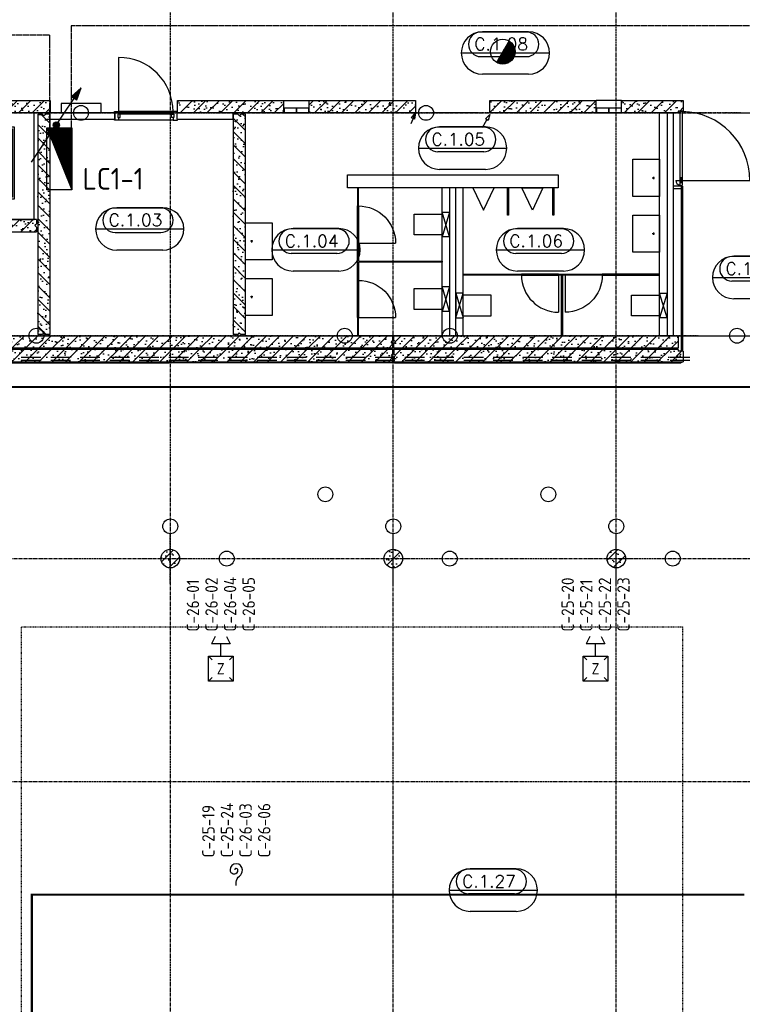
# Model space of a CAD drawing. Extents: x 0 to 1189, y 0 to 841.
# Tile 27 of 33: x 636 to 753, y 396 to 555. Entities that reach past the tile are written whole.
import ezdxf
from ezdxf.enums import TextEntityAlignment as Align

# ---------------------------------------------------------------- set-up
doc = ezdxf.new("R2010")
doc.units = 0
doc.header["$PDSIZE"] = 2
for name, pattern in [('B0304', [6, 5, -0.5, 0, -0.5]), ('B0702', [1.171875, 0.78125, -0.390625]), ('DASHDOT', [25.4, 12.7, -6.35, 0, -6.35]), ('E0001', [1, 1, 0]), ('E0003', [4.7625, 3.175, -1.5875])]:
    doc.linetypes.add(name, pattern=pattern)
doc.layers.get('0').update_dxf_attribs({"linetype": 'CONTINUOUS'})
for name, color, linetype in [('AB$1A---_ATTRIB', 9, 'CONTINUOUS'), ('AL$1A---_ALGEMEEN', 9, 'CONTINUOUS'), ('EB63----_OMS', 1, 'CONTINUOUS'), ('EL63----_LICHTINST', 2, 'CONTINUOUS'), ('EL65----_BEVEILIGING', 2, 'CONTINUOUS'), ('GOTEN', 3, 'CONTINUOUS'), ('STRAMIEN', 1, 'CONTINUOUS'), ('VITELCODERING', 1, 'CONTINUOUS'), ('VITELDATA', 2, 'CONTINUOUS')]:
    doc.layers.add(name, color=color, linetype=linetype)
doc.styles.add('B-01', font='romans.shx', dxfattribs={"width": 1.2})
doc.styles.add('ISO', font='ISO')
doc.styles.add('ROMANS', font='romans.shx', dxfattribs={"height": 300})
doc.styles.add('ROMANSCURSIEF', font='romans.shx', dxfattribs={"oblique": 15, "height": 300})
doc.styles.get("Standard").update_dxf_attribs({"font": 'ISO'})
pattern_1 = [(225, (0, 0), (108.6116, -108.6116), []), (197, (0, 0), (-41.26, -127.7242), [0, -130.56, -73.92, 0, -107.52]), (228, (0, 0), (29.465, -129.875), [0, -129.28, 0, -131.84, 0, -106.24]), (251, (0, 0), (76.6585, -107.6209), [0, -128, 0, -768, -105.28])]

# ---------------------------------------------------------------- blocks, each defined once
blk = doc.blocks.new('-P1KHI08')
at = {"layer": 'AL$1A---_ALGEMEEN', "linetype": 'Continuous', "ltscale": 2}
for p, q in [((-83, 0), (1111, 0)), ((0, -44), (0, 50)), ((2309, 0), (1115, 0)), ((2226, -44), (2226, 50)), ((-37, 0), (43, 0))]:
    blk.add_line(p, q, dxfattribs=at)
at = {"layer": 'AL$1A---_ALGEMEEN', "color": 15, "linetype": 'Continuous', "ltscale": 2}
for points in [[(22, -80), (22, 1111), (-22, 1111), (-22, -80)], [(2203, -80), (2203, 1111), (2248, 1111), (2248, -80)]]:
    blk.add_lwpolyline(points, dxfattribs=at)
at = {"layer": 'AL$1A---_ALGEMEEN', "linetype": 'Continuous', "ltscale": 2}
for centre, radius, start, end in [((0, 0), 1111, 0, 88.8393), ((2226, 0), 1111, 91.1607, 180), ((0, 0), 83, 180, 254.2712), ((2226, 0), 83, 285.7288, 0)]:
    blk.add_arc(centre, radius, start, end, dxfattribs=at)
at = {"layer": 'AL$1A---_ALGEMEEN', "color": 15, "linetype": 'Continuous', "ltscale": 2}
for centre in [(0, 0), (2226, 0)]:
    blk.add_arc(centre, 83, 254.2712, 285.7288, dxfattribs=at)
blk = doc.blocks.new('-P1KHI02')
at = {"layer": 'AL$1A---_ALGEMEEN', "ltscale": 2}
for p, q in [((20, 876), (20, -3)), ((-49, -18.5), (-49, 0)), ((-49, 0), (18, 0)), ((18, 0), (18, -43)), ((968, 0), (901, 0)), ((901, 0), (901, -43)), ((968, -18.5), (968, 0)), ((-49, -18.5), (-40, -18.5)), ((-49, -120.5), (-40, -120.5)), ((18, -139), (-49, -139)), ((-40, -18.5), (-40, -120.5)), ((9, -43), (9, -96)), ((9, -43), (18, -43)), ((9, -96), (18, -96)), ((18, -96), (18, -139)), ((910, -43), (901, -43)), ((910, -96), (901, -96)), ((901, -96), (901, -139)), ((901, -139), (968, -139)), ((910, -43), (910, -96)), ((968, -18.5), (959, -18.5)), ((959, -18.5), (959, -120.5)), ((968, -120.5), (959, -120.5))]:
    blk.add_line(p, q, dxfattribs=at)
at = {"layer": 'AL$1A---_ALGEMEEN', "color": 15, "ltscale": 2}
for p, q in [((901, 0), (18, 0)), ((901, -139), (18, -139))]:
    blk.add_line(p, q, dxfattribs=at)
at = {"layer": 'AL$1A---_ALGEMEEN', "ltscale": 2}
for points in [[(-49, -139), (-49, -120.5)], [(968, -139), (968, -120.5)]]:
    blk.add_lwpolyline(points, dxfattribs=at)
at = {"layer": 'AL$1A---_ALGEMEEN'}
for points in [[(43, -43), (9, -43), (9, -96), (43, -96)], [(876, -43), (910, -43), (910, -96), (876, -96)]]:
    blk.add_lwpolyline(points, close=True, dxfattribs=at)
at = {"layer": 'AL$1A---_ALGEMEEN', "color": 15}
blk.add_lwpolyline([(899, -3), (899, -42), (20, -42), (20, -3)], close=True, dxfattribs=at)
at = {"layer": 'AL$1A---_ALGEMEEN', "ltscale": 2}
blk.add_arc((20, -3), 879, 0.19555, 90, dxfattribs=at)
blk = doc.blocks.new('-P258')
at = {"layer": 'AL$1A---_ALGEMEEN'}
h = blk.add_hatch(dxfattribs=at)
h.set_pattern_fill('PREFB', color=256, scale=8, angle=180, style=0)
h.set_pattern_definition(pattern_1)
h.paths.add_polyline_path([(1440, 0), (-780, 0), (-780, -75), (-755, -100), (-780, -125), (-780, -200), (1440, -200), (1440, -125), (1415, -100), (1440, -75)])
at = {"layer": 'AL$1A---_ALGEMEEN', "color": 15, "linetype": 'Continuous'}
for p, q in [((1440, 0), (-780, 0)), ((-780, 0), (-780, -75)), ((1440, 0), (1440, -75)), ((-755, -100), (-780, -75)), ((-780, -125), (-755, -100)), ((-780, -125), (-780, -200)), ((1440, -75), (1415, -100)), ((1415, -100), (1440, -125)), ((1440, -125), (1440, -200)), ((-780, -200), (1440, -200))]:
    blk.add_line(p, q, dxfattribs=at)
blk = doc.blocks.new('-P255')
at = {"layer": 'AL$1A---_ALGEMEEN', "ltscale": 2}
h = blk.add_hatch(dxfattribs=at)
h.set_pattern_fill('PREFB', color=256, scale=8, angle=180, style=0)
h.set_pattern_definition(pattern_1)
h.paths.add_polyline_path([(3560, -75), (3560, 0), (0, 0), (0, -75), (25, -100), (0, -125), (0, -200), (3560, -200), (3560, -125), (3535, -100)])
at = {"layer": 'AL$1A---_ALGEMEEN', "color": 15, "linetype": 'Continuous'}
for p, q in [((3560, 0), (0, 0)), ((0, 0), (0, -75)), ((3560, 0), (3560, -75)), ((25, -100), (0, -75)), ((0, -125), (25, -100)), ((0, -125), (0, -200)), ((3560, -75), (3535, -100)), ((3535, -100), (3560, -125)), ((3560, -125), (3560, -200)), ((0, -200), (3560, -200))]:
    blk.add_line(p, q, dxfattribs=at)
blk = doc.blocks.new('-P152')
at = {"layer": 'AL$1A---_ALGEMEEN', "ltscale": 2}
h = blk.add_hatch(dxfattribs=at)
h.set_pattern_fill('PREFB', color=256, scale=8, angle=180, style=0)
h.set_pattern_definition(pattern_1)
h.paths.add_polyline_path([(-210, -220), (-1297, -220), (-1297, -250), (-1340, -250), (-1340, -420), (-210, -420), (-210, -345), (-235, -320), (-210, -295)])
h.paths.add_polyline_path([(-2950, -250), (-2993, -250), (-2993, -220), (-3590, -220), (-3590, -295), (-3565, -320), (-3590, -345), (-3590, -420), (-2950, -420)])
at = {"layer": 'AL$1A---_ALGEMEEN', "linetype": 'DASHDOT', "ltscale": 0.5}
blk.add_line((-4010, 0), (1320, 0), dxfattribs=at)
at = {"layer": 'AL$1A---_ALGEMEEN', "color": 15, "linetype": 'Continuous'}
for p, q in [((-2993, -220), (-3590, -220)), ((-3590, -220), (-3590, -295)), ((-3590, -295), (-3565, -320)), ((-2993, -220), (-2993, -250)), ((-2950, -250), (-2993, -250)), ((-2950, -250), (-2950, -420)), ((-1340, -250), (-1340, -420)), ((-1340, -250), (-1297, -250)), ((-1297, -220), (-210, -220)), ((-1297, -220), (-1297, -250)), ((-235, -320), (-210, -295)), ((-210, -220), (-210, -295)), ((-3565, -320), (-3590, -345)), ((-3590, -345), (-3590, -420)), ((-3590, -420), (-2950, -420)), ((-210, -420), (-1340, -420)), ((-210, -345), (-235, -320)), ((-210, -345), (-210, -420))]:
    blk.add_line(p, q, dxfattribs=at)
at = {"layer": 'AL$1A---_ALGEMEEN', "linetype": 'Continuous', "ltscale": 2}
blk.add_circle((1440, 0), 120, dxfattribs=at)
for p in [(-3600, 0), (0, 0)]:
    blk.add_point(p, dxfattribs=at)
blk = doc.blocks.new('-P151')
at = {"layer": 'AL$1A---_ALGEMEEN', "ltscale": 2}
h = blk.add_hatch(dxfattribs=at)
h.set_pattern_fill('PREFB', color=256, scale=8, angle=180, style=0)
h.set_pattern_definition(pattern_1)
h.paths.add_polyline_path([(3590, -420), (3590, -345), (3565, -320), (3590, -295), (3590, -220), (-3790, -220), (-3790, -295), (-3765, -320), (-3790, -345), (-3790, -420)])
at = {"layer": 'AL$1A---_ALGEMEEN', "linetype": 'DASHDOT', "ltscale": 0.5}
blk.add_line((-4535, 0), (4395, 0), dxfattribs=at)
at = {"layer": 'AL$1A---_ALGEMEEN', "color": 15, "linetype": 'Continuous'}
for p, q in [((3590, -220), (-3790, -220)), ((-3790, -220), (-3790, -295)), ((-3765, -320), (-3790, -295)), ((3590, -295), (3565, -320)), ((3590, -220), (3590, -295)), ((-3790, -345), (-3765, -320)), ((-3790, -345), (-3790, -420)), ((-3790, -420), (-10, -420)), ((10, -420), (3590, -420)), ((3565, -320), (3590, -345)), ((3590, -345), (3590, -420))]:
    blk.add_line(p, q, dxfattribs=at)
at = {"layer": 'AL$1A---_ALGEMEEN'}
for p, q in [((-3680, -420), (-3660, -440)), ((-3660, -440), (-20, -440)), ((-10, -430), (-20, -440)), ((-10, -420), (-10, -430)), ((10, -420), (10, -430)), ((10, -430), (20, -440)), ((3580, -440), (20, -440)), ((3590, -430), (3580, -440)), ((3590, -420), (3590, -430))]:
    blk.add_line(p, q, dxfattribs=at)
at = {"layer": 'AL$1A---_ALGEMEEN', "color": 15, "linetype": 'Continuous'}
blk.add_lwpolyline([(-10, -420), (-10, -410), (10, -410), (10, -420)], dxfattribs=at)
at = {"layer": 'AL$1A---_ALGEMEEN', "linetype": 'Continuous', "ltscale": 2}
blk.add_circle((4515, 0), 120, dxfattribs=at)
for p in [(-3600, 0), (0, 0), (3600, 0)]:
    blk.add_point(p, dxfattribs=at)
blk = doc.blocks.new('-P154')
at = {"layer": 'AL$1A---_ALGEMEEN', "ltscale": 2}
h = blk.add_hatch(dxfattribs=at)
h.set_pattern_fill('PREFB', color=256, scale=8, angle=180, style=0)
h.set_pattern_definition(pattern_1)
h.paths.add_polyline_path([(7390, 0), (7390, 75), (7365, 100), (7390, 125), (7390, 200), (10, 200), (10, 125), (35, 100), (10, 75), (10, 0)])
at = {"layer": 'AL$1A---_ALGEMEEN', "color": 15, "linetype": 'Continuous'}
for p, q in [((10, 200), (7390, 200)), ((10, 125), (10, 200)), ((7390, 200), (7390, 125)), ((10, 125), (35, 100)), ((35, 100), (10, 75)), ((10, 0), (10, 75)), ((7390, 0), (10, 0)), ((7390, 125), (7365, 100)), ((7365, 100), (7390, 75)), ((7390, 75), (7390, 0))]:
    blk.add_line(p, q, dxfattribs=at)
at = {"layer": 'AL$1A---_ALGEMEEN', "linetype": 'DASHDOT', "ltscale": 0.5}
blk.add_line((-278, 0), (7863, 0), dxfattribs=at)
at = {"layer": 'AL$1A---_ALGEMEEN', "linetype": 'Continuous', "ltscale": 2}
blk.add_circle((7983, 0), 120, dxfattribs=at)
for p in [(0, 0), (3600, 0), (7200, 0)]:
    blk.add_point(p, dxfattribs=at)
blk = doc.blocks.new('-P150')
at = {"layer": 'AL$1A---_ALGEMEEN', "ltscale": 2}
h = blk.add_hatch(dxfattribs=at)
h.set_pattern_fill('PREFB', color=256, scale=8, angle=180, style=0)
h.set_pattern_definition(pattern_1)
h.paths.add_polyline_path([(-3590, -220), (-3590, -295), (-3565, -320), (-3590, -345), (-3590, -420), (-10, -420), (-10, -410), (10, -410), (10, -420), (1080, -420), (1080, -250), (1000, -250), (1000, -220)])
at = {"layer": 'AL$1A---_ALGEMEEN', "linetype": 'DASHDOT', "ltscale": 0.5}
blk.add_line((-4535, 0), (1831, 0), dxfattribs=at)
at = {"layer": 'AL$1A---_ALGEMEEN', "color": 15, "linetype": 'Continuous'}
for p, q in [((1000, -220), (-3590, -220)), ((-3590, -220), (-3590, -295)), ((-3565, -320), (-3590, -295)), ((1000, -220), (1000, -250)), ((1080, -250), (1000, -250)), ((1080, -250), (1080, -420)), ((-3590, -345), (-3565, -320)), ((-3590, -345), (-3590, -420)), ((-3590, -420), (-10, -420)), ((10, -420), (1080, -420))]:
    blk.add_line(p, q, dxfattribs=at)
at = {"layer": 'AL$1A---_ALGEMEEN'}
for p, q in [((-3590, -420), (-3590, -430)), ((-3590, -430), (-3580, -440)), ((-3580, -440), (-20, -440)), ((-10, -430), (-20, -440)), ((-10, -420), (-10, -430)), ((10, -420), (10, -430)), ((10, -430), (20, -440)), ((20, -440), (1040, -440)), ((1040, -440), (1060, -420))]:
    blk.add_line(p, q, dxfattribs=at)
at = {"layer": 'AL$1A---_ALGEMEEN', "color": 15, "linetype": 'Continuous'}
blk.add_lwpolyline([(-10, -420), (-10, -410), (10, -410), (10, -420)], dxfattribs=at)
at = {"layer": 'AL$1A---_ALGEMEEN', "linetype": 'Continuous', "ltscale": 2}
blk.add_circle((1951, 0), 120, dxfattribs=at)
for p in [(-3600, 0), (0, 0)]:
    blk.add_point(p, dxfattribs=at)
blk = doc.blocks.new('-P155')
at = {"layer": 'AL$1A---_ALGEMEEN', "ltscale": 2}
h = blk.add_hatch(dxfattribs=at)
h.set_pattern_fill('PREFB', color=256, scale=8, angle=180, style=0)
h.set_pattern_definition(pattern_1)
h.paths.add_polyline_path([(3590, 0), (3590, 75), (3565, 100), (3590, 125), (3590, 200), (-1000, 200), (-1000, 0)])
at = {"layer": 'AL$1A---_ALGEMEEN', "color": 15, "linetype": 'Continuous'}
for p, q in [((-1000, 0), (-1000, 200)), ((-1000, 200), (3590, 200)), ((3590, 200), (3590, 125)), ((3580, 0), (-1000, 0)), ((3590, 125), (3565, 100)), ((3565, 100), (3590, 75)), ((3590, 75), (3590, 0))]:
    blk.add_line(p, q, dxfattribs=at)
at = {"layer": 'AL$1A---_ALGEMEEN', "linetype": 'DASHDOT', "ltscale": 0.5}
blk.add_line((-1325, 0), (4253, 0), dxfattribs=at)
at = {"layer": 'AL$1A---_ALGEMEEN', "linetype": 'Continuous', "ltscale": 2}
blk.add_circle((4383, 0), 120, dxfattribs=at)
for p in [(0, 0), (3600, 0)]:
    blk.add_point(p, dxfattribs=at)
blk = doc.blocks.new('-P149')
at = {"layer": 'AL$1A---_ALGEMEEN', "ltscale": 2}
h = blk.add_hatch(dxfattribs=at)
h.set_pattern_fill('PREFB', color=256, scale=8, angle=180, style=0)
h.set_pattern_definition(pattern_1)
h.paths.add_polyline_path([(-280, -220), (-280, -250), (-360, -250), (-360, -420), (68, -420), (68, -250), (25, -250), (25, -220)])
h.paths.add_polyline_path([(1271, -220), (1271, -250), (1228, -250), (1228, -420), (1774, -420), (1774, -220)])
at = {"layer": 'AL$1A---_ALGEMEEN', "linetype": 'DASHDOT', "ltscale": 0.5}
blk.add_line((-2111.30699, 0), (2564.98582, 0), dxfattribs=at)
at = {"layer": 'AL$1A---_ALGEMEEN', "color": 15, "linetype": 'Continuous'}
for p, q in [((-360, -250), (-360, -420)), ((-280, -250), (-360, -250)), ((25, -220), (-280, -220)), ((-280, -220), (-280, -250)), ((25, -220), (25, -250)), ((68, -250), (25, -250)), ((68, -250), (68, -420)), ((1271, -250), (1228, -250)), ((1228, -250), (1228, -420)), ((1774, -220), (1271, -220)), ((1271, -220), (1271, -250)), ((1774, -220), (1774, -420)), ((-360, -420), (68, -420)), ((1228, -420), (1774, -420))]:
    blk.add_line(p, q, dxfattribs=at)
at = {"layer": 'AL$1A---_ALGEMEEN'}
for p, q in [((-340, -420), (-320, -440)), ((-320, -440), (28, -440)), ((48, -420), (28, -440)), ((1248, -420), (1268, -440)), ((1704, -440), (1268, -440)), ((1724, -420), (1704, -440))]:
    blk.add_line(p, q, dxfattribs=at)
at = {"layer": 'AL$1A---_ALGEMEEN', "linetype": 'Continuous', "ltscale": 2}
blk.add_circle((2684.98582, 0), 120, dxfattribs=at)
blk.add_point((0, 0), dxfattribs=at)
blk = doc.blocks.new('-P160')
at = {"layer": 'AL$1A---_ALGEMEEN', "ltscale": 2}
h = blk.add_hatch(dxfattribs=at)
h.set_pattern_fill('PREFB', color=256, scale=8, angle=180, style=0)
h.set_pattern_definition(pattern_1)
h.paths.add_polyline_path([(2370, 201), (2370, 81), (2413, 81), (2413, 0), (7275, 0), (7300, 25), (7325, 0), (7400, 0), (7400, 200), (7325, 200), (7300, 175), (7275, 200)])
h.paths.add_polyline_path([(-100, 1), (-75, 26), (-49, 0), (25, 0), (25, 81), (68, 81), (68, 201), (-360, 200), (-360, 30), (-280, 30), (-280, 0)])
at = {"layer": 'AL$1A---_ALGEMEEN', "color": 15, "linetype": 'Continuous'}
for p, q in [((-360, 200), (68, 201)), ((-360, 30), (-360, 200)), ((68, 201), (68, 81)), ((2370, 201), (2370, 81)), ((2370, 201), (7275, 200)), ((7275, 200), (7300, 175)), ((7300, 175), (7325, 200)), ((7325, 200), (7400, 200)), ((7400, 200), (7400, 0)), ((-280, 30), (-360, 30)), ((-280, 0), (-280, 30)), ((-100, 1), (-280, 0)), ((-75, 26), (-100, 1)), ((-50, 1), (-75, 26)), ((25, 1), (-50, 1)), ((25, 81), (25, 1)), ((25, 81), (68, 81)), ((2370, 81), (2413, 81)), ((2413, 81), (2413, 1)), ((7400, 0), (2413, 1)), ((7300, 25), (7275, 0)), ((7325, 0), (7300, 25))]:
    blk.add_line(p, q, dxfattribs=at)
at = {"layer": 'AL$1A---_ALGEMEEN', "linetype": 'DASHDOT', "ltscale": 0.5}
blk.add_line((-1730, 0), (7924, 0), dxfattribs=at)
at = {"layer": 'AL$1A---_ALGEMEEN', "linetype": 'Continuous', "ltscale": 2}
blk.add_circle((8044, 0), 120, dxfattribs=at)
for p in [(25, 1), (3600, 0), (7200, 0)]:
    blk.add_point(p, dxfattribs=at)
blk = doc.blocks.new('-P159')
at = {"layer": 'AL$1A---_ALGEMEEN'}
h = blk.add_hatch(dxfattribs=at)
h.set_pattern_fill('PREFB', color=256, scale=8, angle=180, style=0)
h.set_pattern_definition(pattern_1)
h.paths.add_polyline_path([(-87, 0), (-1000, 0), (-1000, -30), (-1080, -30), (-1080, -200), (-87, -200)])
h.paths.add_polyline_path([(2040, 0), (323, 0), (323, -200), (2040, -200)])
at = {"layer": 'AL$1A---_ALGEMEEN', "color": 15}
for p, q in [((2159, 236), (2090, 112)), ((-87, 0), (323, 0)), ((-87, -200), (323, -200))]:
    blk.add_line(p, q, dxfattribs=at)
at = {"layer": 'AL$1A---_ALGEMEEN', "linetype": 'DASHDOT', "ltscale": 0.5}
blk.add_line((-2007, 0), (2950, 0), dxfattribs=at)
at = {"layer": 'AL$1A---_ALGEMEEN', "color": 15, "linetype": 'Continuous'}
for p, q in [((-1080, -200), (-1080, -30)), ((-1080, -30), (-1000, -30)), ((-1000, 0), (-87, 0)), ((-1000, -30), (-1000, 0)), ((323, 0), (2040, 0)), ((2040, 0), (2040, -200)), ((-87, -200), (-1080, -200)), ((2040, -200), (323, -200))]:
    blk.add_line(p, q, dxfattribs=at)
at = {"layer": 'AL$1A---_ALGEMEEN'}
for p, q in [((-87, 0), (-87, -200)), ((323, 0), (323, -200))]:
    blk.add_line(p, q, dxfattribs=at)
at = {"layer": 'AL$1A---_ALGEMEEN', "color": 15}
blk.add_lwpolyline([(2041, 25), (2066, 125), (2113, 99)], close=True, dxfattribs=at)
at = {"layer": 'AL$1A---_ALGEMEEN', "linetype": 'Continuous', "ltscale": 2}
blk.add_circle((3070, 0), 120, dxfattribs=at)
blk.add_point((0, 0), dxfattribs=at)
blk = doc.blocks.new('-STR-H2')
at = {"layer": 'AL$1A---_ALGEMEEN', "linetype": 'DASHDOT', "ltscale": 0.5}
blk.add_line((-3600, 0), (-9880, 0), dxfattribs=at)
at = {"layer": 'AL$1A---_ALGEMEEN', "linetype": 'Continuous', "ltscale": 2}
blk.add_circle((-10000, 0), 120, dxfattribs=at)
for p in [(-8560, 0), (-4960, 0)]:
    blk.add_point(p, dxfattribs=at)
blk = doc.blocks.new('-P158')
at = {"layer": 'AL$1A---_ALGEMEEN'}
h = blk.add_hatch(dxfattribs=at)
h.set_pattern_fill('PREFB', color=256, scale=8, angle=180, style=0)
h.set_pattern_definition(pattern_1)
h.paths.add_polyline_path([(1357, 0), (-360, 0), (-360, -200), (1357, -200)])
h.paths.add_polyline_path([(3485, 0), (1767, 0), (1767, -200), (3485, -200)])
at = {"layer": 'AL$1A---_ALGEMEEN', "color": 15}
for p, q in [((-360, 0), (-283, 179)), ((1767, 0), (1357, 0)), ((1767, -200), (1357, -200))]:
    blk.add_line(p, q, dxfattribs=at)
at = {"layer": 'AL$1A---_ALGEMEEN', "color": 15, "linetype": 'Continuous'}
for p, q in [((1357, 0), (1357, -200)), ((1767, 0), (1767, -200))]:
    blk.add_line(p, q, dxfattribs=at)
at = {"layer": 'AL$1A---_ALGEMEEN', "color": 15}
blk.add_lwpolyline([(-360, 0), (-345, 102), (-296, 81)], close=True, dxfattribs=at)
at = {"layer": 'AL$1A---_ALGEMEEN', "color": 15, "linetype": 'Continuous'}
for points in [[(1357, -200), (-360, -200), (-360, 0), (1357, 0)], [(1767, 0), (3485, 0)], [(3485, 0), (3485, -200), (1767, -200)]]:
    blk.add_lwpolyline(points, dxfattribs=at)
at = {"layer": 'AL$1A---_ALGEMEEN', "rotation": 180}
blk.add_blockref('-STR-H2', (-4960, 0), dxfattribs=at)
blk = doc.blocks.new('-P157')
at = {"layer": 'AL$1A---_ALGEMEEN'}
h = blk.add_hatch(dxfattribs=at)
h.set_pattern_fill('PREFB', color=256, scale=8, angle=180, style=0)
h.set_pattern_definition(pattern_1)
h.paths.add_polyline_path([(900, 0), (890, 0), (-1660, 0), (-1660, -200), (900, -200)])
h.paths.add_polyline_path([(890, 105), (680, 105), (680, 0), (890, 0)])
at = {"layer": 'AL$1A---_ALGEMEEN', "linetype": 'DASHDOT', "ltscale": 0.5}
blk.add_line((-2315, 0), (1936, 0), dxfattribs=at)
at = {"layer": 'AL$1A---_ALGEMEEN', "color": 15, "linetype": 'Continuous'}
for p, q in [((-1660, -200), (-1660, 0)), ((-1660, 0), (680, 0)), ((890, 105), (680, 105)), ((680, 105), (680, 0)), ((890, 0), (890, 105)), ((890, 0), (900, 0)), ((900, 0), (900, -200)), ((900, -200), (-1660, -200))]:
    blk.add_line(p, q, dxfattribs=at)
at = {"layer": 'AL$1A---_ALGEMEEN', "linetype": 'Continuous', "ltscale": 2}
blk.add_circle((2056, 0), 120, dxfattribs=at)
blk.add_point((0, 0), dxfattribs=at)
blk = doc.blocks.new('-STR-P2')
at = {"layer": 'AL$1A---_ALGEMEEN', "linetype": 'DASHDOT', "ltscale": 0.1}
for p, q in [((0, -401), (0, 401)), ((-401, 0), (793, 0))]:
    blk.add_line(p, q, dxfattribs=at)
at = {"layer": 'AL$1A---_ALGEMEEN', "linetype": 'Continuous', "ltscale": 2}
for centre in [(0, 521), (913, 0)]:
    blk.add_circle(centre, 120, dxfattribs=at)
blk.add_point((0, 0), dxfattribs=at)
blk = doc.blocks.new('-P279')
at = {"layer": 'AL$1A---_ALGEMEEN', "ltscale": 2}
h = blk.add_hatch(dxfattribs=at)
h.set_pattern_fill('PREFB', color=256, scale=8, angle=180, style=0)
h.set_pattern_definition(pattern_1)
h.paths.add_polyline_path([(150, 0, 1), (-150, 0, 1)])
at = {"layer": 'AL$1A---_ALGEMEEN', "linetype": 'Continuous', "ltscale": 2}
blk.add_circle((2503, 1039), 120, dxfattribs=at)
at = {"layer": 'AL$1A---_ALGEMEEN', "color": 15, "ltscale": 2}
blk.add_circle((0, 0), 150, dxfattribs=at)
at = {"layer": 'AL$1A---_ALGEMEEN', "color": 15, "linetype": 'Continuous'}
blk.add_circle((0, 0), 150, dxfattribs=at)
at = {"layer": 'AL$1A---_ALGEMEEN', "linetype": 'DASHDOT', "ltscale": 0.5}
blk.add_blockref('-STR-P2', (0, 0), dxfattribs=at)
blk = doc.blocks.new('-RUIM-NR')
at = {"layer": 'AL$1A---_ALGEMEEN', "color": 15, "linetype": 'ByBlock'}
for p, q in [((340, 337), (-399, 337)), ((370, 343), (-370, 343)), ((-713, 0), (713, 0)), ((341, -62), (-399, -62)), ((370, -343), (-370, -343))]:
    blk.add_line(p, q, dxfattribs=at)
for centre, radius, start, end in [((-370, 0), 343, 90, 270), ((-399, 140), 198, 90, 270), ((340, 140), 198, 270, 90), ((370, 0), 343, 270, 90)]:
    blk.add_arc(centre, radius, start, end, dxfattribs=at)
at = {"layer": 'AB$1A---_ATTRIB', "linetype": 'Continuous', "style": 'ROMANS'}
blk.add_attdef('RUIMTENUMMER', (-502, 43), '', height=200, dxfattribs=at)
at = {"layer": 'AB$1A---_ATTRIB', "color": 1, "linetype": 'Continuous', "style": 'ROMANS'}
blk.add_attdef('PEILMAAT', (-557, -214), '', height=150, dxfattribs=at)
blk = doc.blocks.new('-954P-KOZ2')
at = {"layer": 'AL$1A---_ALGEMEEN', "ltscale": 2}
blk.add_line((15, 0), (615, 0), dxfattribs=at)
at = {"layer": 'AL$1A---_ALGEMEEN', "color": 15, "ltscale": 2}
blk.add_lwpolyline([(0, 0), (0, -600), (15, -600), (15, 0)], close=True, dxfattribs=at)
at = {"layer": 'AL$1A---_ALGEMEEN', "ltscale": 2}
blk.add_arc((15, 0), 600, 270, 0, dxfattribs=at)
blk = doc.blocks.new('-954JH003')
at = {"layer": 'AL$1A---_ALGEMEEN'}
for p, q in [((200, 120), (-200, 0)), ((-200, 120), (200, 0))]:
    blk.add_line(p, q, dxfattribs=at)
blk.add_lwpolyline([(200, 120), (200, 0), (-200, 0), (-200, 120)], close=True, dxfattribs=at)
blk.add_lwpolyline([(168, 0), (168, -452), (-168, -452), (-168, 0)], dxfattribs=at)
blk = doc.blocks.new('H100017-_871429120740')
at = {"layer": 'AL$1A---_ALGEMEEN'}
for p, q in [((-18, -101), (20, -101)), ((1, -120), (1, -82))]:
    blk.add_line(p, q, dxfattribs=at)
blk.add_lwpolyline([(-300, -430), (-300, 0), (300, 0), (300, -430)], close=True, dxfattribs=at)
blk = doc.blocks.new('H100005-_871429120740')
at = {"layer": 'AL$1A---_ALGEMEEN'}
blk.add_lwpolyline([(-170, 0), (170, 0), (0, -360)], close=True, dxfattribs=at)
blk = doc.blocks.new('-LIFT')
at = {"layer": 'AL$1A---_ALGEMEEN'}
blk.add_line((210, -360), (0, -360), dxfattribs=at)
blk.add_lwpolyline([(0, -1260), (0, -1720), (2090, -1720), (2090, 0), (0, 0), (0, -360)], dxfattribs=at)
blk.add_lwpolyline([(1740, -1360), (240, -1360), (240, -1260), (210, -1260), (210, -1390), (1770, -1390), (1770, -230), (210, -230), (210, -360), (240, -360), (240, -260), (1740, -260)], close=True, dxfattribs=at)
for points in [[(100, -360), (100, -810), (60, -360), (60, -810)], [(150, -360), (150, -810), (110, -360), (110, -810)], [(55, -810), (55, -1260), (15, -810), (15, -1260)], [(195, -810), (195, -1260), (155, -810), (155, -1260)]]:
    blk.add_solid(points, dxfattribs=at)
at = {"layer": 'AB$1A---_ATTRIB', "style": 'B-01', "oblique": 15, "flags": 1}
for tag, p in [('SCHACHT', (420, -320)), ('KOOI', (690, -320)), ('DAGMAAT', (960, -320)), ('GEWICHT', (1230, -320)), ('PERSONEN', (1500, -320))]:
    blk.add_attdef(tag, p, '', height=180, rotation=270, dxfattribs=at)
blk = doc.blocks.new('-954P-LIFTA')
at = {"layer": 'AL$1A---_ALGEMEEN', "ltscale": 2}
for p, q in [((2707, 3600), (1610, 3600)), ((1610, 3500), (2707, 3500)), ((2707, 3500), (2707, 3600)), ((11620, 3600), (11620, 0)), ((-680, 2280), (-890, 2280)), ((-890, 2280), (-890, 1480)), ((-680, 1880), (-680, 2280)), ((-790, 1480), (-790, 1680)), ((-790, 1680), (-690, 1680)), ((-890, 1480), (-790, 1480))]:
    blk.add_line(p, q, dxfattribs=at)
at = {"layer": 'AL$1A---_ALGEMEEN'}
blk.add_lwpolyline([(1837.5, 3600), (2487.5, 3600), (2487.5, 3750), (1837.5, 3750)], close=True, dxfattribs=at)
at = {"layer": 'AL$1A---_ALGEMEEN', "ltscale": 2}
for points in [[(3706, 3500), (4615, 3500), (4615, 3600), (3706, 3600), (3706, 3500)], [(11500, 3600), (11720, 3600), (11720, 0), (11500, 0), (11500, 3600)], [(6622.5, 2096.25), (6637.5, 2096.25), (6637.5, 2390), (6622.5, 2390), (6622.5, 2096.25)], [(7990, 0), (7990, 2390)], [(8330, 0), (8330, 2390)], [(7990, 1187.5), (6637.5, 1187.5), (6637.5, 893.75), (6622.5, 893.75), (6622.5, 1496.25), (6637.5, 1496.25), (6637.5, 1202.5), (7990, 1202.5), (7990, 1187.5), (7990, 1202.5)], [(9915, 0), (9915, 980), (9870, 980), (9870, 995), (9975, 995), (9975, 980), (9930, 980), (9930, 0), (9915, 0), (9930, 0)], [(6622.5, 0), (6637.5, 0), (6637.5, 293.75), (6622.5, 293.75), (6622.5, 0)]]:
    blk.add_lwpolyline(points, dxfattribs=at)
for points in [[(6460, 2600), (9860, 2600), (9860, 2390), (6460, 2390)], [(9060, 2390), (9060, 1950), (9045, 1950), (9045, 2390)], [(9790, 2390), (9790, 1950), (9775, 1950), (9775, 2390)], [(9270, 995), (9270, 980), (8330, 980), (8330, 995)], [(10575, 995), (10575, 980), (11500, 980), (11500, 995)]]:
    blk.add_lwpolyline(points, close=True, dxfattribs=at)
at = {"layer": 'AL$1A---_ALGEMEEN', "color": 15, "ltscale": 2}
blk.add_lwpolyline([(8110, 0), (8210, 0), (8210, 2390), (8110, 2390)], close=True, dxfattribs=at)
blk.add_blockref('-LIFT', (-685, 3600), dxfattribs=at)
at = {"layer": 'AL$1A---_ALGEMEEN', "ltscale": 2}
for name, p, rotation in [('H100017-_871429120740', (11500, 2550), 270), ('-954JH003', (7990, 1796.25), 270), ('H100017-_871429120740', (11500, 1650), 270), ('H100017-_871429120740', (4815, 1525), 90), ('-954P-KOZ2', (9870, 995), 270), ('H100017-_871429120740', (4815, 625), 90), ('-954JH003', (7990, 593.75), 270), ('-954JH003', (11500, 490), 270)]:
    blk.add_blockref(name, p, dxfattribs=dict(at, rotation=rotation))
at = {"layer": 'AL$1A---_ALGEMEEN', "ltscale": 2, "xscale": -1}
blk.add_blockref('H100005-_871429120740', (8657.5, 2390), dxfattribs=at)
at = {"layer": 'AL$1A---_ALGEMEEN', "ltscale": 2}
blk.add_blockref('H100005-_871429120740', (9447.5, 2390), dxfattribs=at)
at = {"layer": 'AL$1A---_ALGEMEEN', "ltscale": 2, "xscale": -1}
for name, p, rotation in [('-954P-KOZ2', (6622.5, 1496.25), 180), ('-954P-KOZ2', (9975, 995), 89.99999999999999), ('-954P-KOZ2', (6622.5, 293.75), 180), ('-954JH003', (8330, 490), 90)]:
    blk.add_blockref(name, p, dxfattribs=dict(at, rotation=rotation))
blk = doc.blocks.new('XREF_B-A3-II-113')
at = {"layer": 'AL$1A---_ALGEMEEN', "color": 8, "ltscale": 2}
for p, q in [((80305, 66541), (80715, 66541)), ((85349, 66541), (85759, 66541)), ((80305, 66461), (80715, 66461)), ((85349, 66461), (85759, 66461))]:
    blk.add_line(p, q, dxfattribs=at)
at = {"layer": 'AL$1A---_ALGEMEEN', "color": 8, "linetype": 'Continuous', "ltscale": 2}
for p, q in [((86742, 65278), (86592, 65278)), ((86724, 65232), (86592, 65232)), ((86724, 62621), (86724, 65278)), ((86742, 65278), (86742, 62621)), ((86742, 62621), (86724, 62621))]:
    blk.add_line(p, q, dxfattribs=at)
at = {"layer": 'AL$1A---_ALGEMEEN', "color": 8, "ltscale": 2}
for points in [[(80315, 66541), (80505, 66541), (80505, 66461), (80315, 66461)], [(80515, 66541), (80705, 66541), (80705, 66461), (80515, 66461)], [(85359, 66541), (85549, 66541), (85549, 66461), (85359, 66461)], [(85559, 66541), (85749, 66541), (85749, 66461), (85559, 66461)]]:
    blk.add_lwpolyline(points, close=True, dxfattribs=at)
at = {"layer": 'AL$1A---_ALGEMEEN', "color": 8, "linetype": 'B0702', "ltscale": 2}
blk.add_lwpolyline([(76072, 58161), (86742, 58161), (86742, 49561), (76072, 49561)], close=True, dxfattribs=at)
at = {"layer": 'STRAMIEN', "color": 8, "linetype": 'B0304', "ltscale": 10}
for p, q in [((78472, 86161), (78472, 25534)), ((82072, 25534), (82072, 86161)), ((85672, 25534), (85672, 86161)), ((17072, 66461), (103982, 66461)), ((17072, 62861), (103982, 62861)), ((17072, 59261), (103982, 59261)), ((17072, 55661), (103982, 55661))]:
    blk.add_line(p, q, dxfattribs=at)
at = {"layer": 'AL$1A---_ALGEMEEN', "color": 8}
ref = blk.add_blockref('-RUIM-NR', (83884, 67428), dxfattribs=at)
ref.add_attrib('RUIMTENUMMER', 'C.1.08', (83382, 67472), dxfattribs={"layer": 'AB$1A---_ATTRIB', "linetype": 'ByBlock', "height": 200, "style": 'ROMANSCURSIEF'})
at = {"layer": 'AL$1A---_ALGEMEEN', "color": 8, "linetype": 'Continuous', "ltscale": 2}
for name, p in [('-P1KHI02', (77619, 66481)), ('-P160', (89272, 66461)), ('-P1KHI08', (86719, 65371)), ('-P258', (74872, 64741)), ('-P152', (74872, 62861)), ('-P151', (78472, 62861)), ('-P150', (85672, 62861)), ('-P149', (89272, 62861))]:
    blk.add_blockref(name, p, dxfattribs=at)
for name, p, rotation in [('-P157', (74872, 66461), 180), ('-P158', (82072, 66461), 180), ('-P159', (85672, 66461), 180), ('-P255', (76532, 66441), 270), ('-P255', (79687, 66441), 270), ('-P154', (82072, 62861), 180), ('-P155', (85672, 62861), 180)]:
    blk.add_blockref(name, p, dxfattribs=dict(at, rotation=rotation))
at = {"layer": 'AL$1A---_ALGEMEEN', "color": 8, "ltscale": 2}
for name, p in [('-954P-LIFTA', (74872, 62861)), ('-P279', (78472, 59261)), ('-P279', (82072, 59261)), ('-P279', (85672, 59261))]:
    blk.add_blockref(name, p, dxfattribs=at)
at = {"layer": 'AL$1A---_ALGEMEEN', "color": 8}
ref = blk.add_blockref('-RUIM-NR', (83191, 65891), dxfattribs=at)
ref.add_attrib('RUIMTENUMMER', 'C.1.05', (82689, 65934), dxfattribs={"layer": 'AB$1A---_ATTRIB', "linetype": 'ByBlock', "height": 200, "style": 'ROMANSCURSIEF'})
ref = blk.add_blockref('-RUIM-NR', (77980, 64586), dxfattribs=at)
ref.add_attrib('RUIMTENUMMER', 'C.1.03', (77478, 64630), dxfattribs={"layer": 'AB$1A---_ATTRIB', "linetype": 'ByBlock', "height": 200, "style": 'ROMANSCURSIEF'})
ref = blk.add_blockref('-RUIM-NR', (80824, 64249), dxfattribs=at)
ref.add_attrib('RUIMTENUMMER', 'C.1.04', (80321, 64292), dxfattribs={"layer": 'AB$1A---_ATTRIB', "linetype": 'ByBlock', "height": 200, "style": 'ROMANSCURSIEF'})
ref = blk.add_blockref('-RUIM-NR', (84449, 64249), dxfattribs=at)
ref.add_attrib('RUIMTENUMMER', 'C.1.06', (83947, 64292), dxfattribs={"layer": 'AB$1A---_ATTRIB', "linetype": 'ByBlock', "height": 200, "style": 'ROMANSCURSIEF'})
ref = blk.add_blockref('-RUIM-NR', (87939, 63802), dxfattribs=at)
ref.add_attrib('RUIMTENUMMER', 'C.1.10', (87437, 63845), dxfattribs={"layer": 'AB$1A---_ATTRIB', "linetype": 'ByBlock', "height": 200, "style": 'ROMANSCURSIEF'})
ref = blk.add_blockref('-RUIM-NR', (83686, 53906), dxfattribs=at)
ref.add_attrib('RUIMTENUMMER', 'C.1.27', (83184, 53949), dxfattribs={"layer": 'AB$1A---_ATTRIB', "linetype": 'ByBlock', "height": 200, "style": 'ROMANSCURSIEF'})
blk = doc.blocks.new('ESK1207D')
at = {"color": 0, "linetype": 'Continuous'}
for p, q in [((-2, -5), (-2, 5)), ((-2, 5), (2, 5)), ((2, 5), (2, -5)), ((2, -5), (-2, -5))]:
    blk.add_line(p, q, dxfattribs=at)
at = {"color": 0}
blk.add_line((2, -5), (-2, 5), dxfattribs=at)
for points in [[(1.85, -4.9), (-1.9, 4.48), (-1.9, -4.9)], [(1.7, -4.8), (-1.8, 3.96), (-1.8, -4.8)], [(1.56, -4.7), (-1.7, 3.44), (-1.7, -4.7)], [(1.41, -4.6), (-1.6, 2.92), (-1.6, -4.6)], [(1.26, -4.5), (-1.5, 2.4), (-1.5, -4.5)], [(1.11, -4.4), (-1.4, 1.88), (-1.4, -4.4)], [(0.97, -4.3), (-1.3, 1.37), (-1.3, -4.3)], [(0.82, -4.2), (-1.2, 0.85), (-1.2, -4.2)], [(0.67, -4.1), (-1.1, 0.33), (-1.1, -4.1)], [(0.52, -4), (-1, -0.19), (-1, -4)], [(0.38, -3.9), (-0.9, -0.71), (-0.9, -3.9)], [(0.23, -3.8), (-0.8, -1.23), (-0.8, -3.8)], [(0.08, -3.7), (-0.7, -1.75), (-0.7, -3.7)], [(-0.07, -3.6), (-0.6, -2.27), (-0.6, -3.6)], [(-0.22, -3.5), (-0.5, -2.79), (-0.5, -3.5)], [(-0.36, -3.4), (-0.4, -3.31), (-0.4, -3.4)]]:
    blk.add_lwpolyline(points, close=True, dxfattribs=at)
at = {"color": 0, "linetype": 'Continuous', "style": 'ISO'}
blk.add_attdef('OMS', (3.5, -5), '', height=1.8, dxfattribs=at)
blk = doc.blocks.new('ESK1201B')
at = {"color": 0, "linetype": 'Continuous'}
for p, q in [((0, 0), (4, 6)), ((-4, -6), (0, 0))]:
    blk.add_line(p, q, dxfattribs=at)
at = {"color": 0}
for points in [[(4, 6), (2.47, 4.61), (3.31, 4.06), (4, 6)], [(2.89, 4.34), (2.89, 4.34)], [(0, 0), (-1.53, -1.39), (-0.69, -1.94), (0, 0)], [(-1.11, -1.66), (-1.11, -1.66)]]:
    blk.add_lwpolyline(points, dxfattribs=at)
for points in [[(3.77, 5.66), (2.64, 4.63), (3.26, 4.21)], [(3.54, 5.31), (2.8, 4.64), (3.2, 4.37)], [(3.31, 4.97), (2.96, 4.65), (3.15, 4.52)], [(-0.23, -0.34), (-1.36, -1.37), (-0.74, -1.79)], [(-0.46, -0.69), (-1.2, -1.36), (-0.8, -1.63)], [(-0.69, -1.03), (-1.04, -1.35), (-0.85, -1.48)]]:
    blk.add_lwpolyline(points, close=True, dxfattribs=at)
for radius in [0.5, 0.4, 0.3, 0.2, 0.1]:
    blk.add_circle((0, 0), radius, dxfattribs=at)
at = {"flags": 1}
blk.add_attdef('LD', (4, 0), '', height=1.8, dxfattribs=at)
blk = doc.blocks.new('ESDRM')
blk.add_line((1, 1.73), (-1, -1.73))
at = {"color": 0}
for p, q in [((0.92, 1.6), (1.2, 1.6)), ((0, 0), (2, 0)), ((0.12, 0.2), (1.99, 0.2)), ((0.23, 0.4), (1.96, 0.4)), ((0.35, 0.6), (1.91, 0.6)), ((0.46, 0.8), (1.83, 0.8)), ((0.58, 1), (1.73, 1)), ((0.69, 1.2), (1.6, 1.2)), ((0.81, 1.4), (1.43, 1.4)), ((-0.81, -1.4), (1.43, -1.4)), ((-0.69, -1.2), (1.6, -1.2)), ((-0.58, -1), (1.73, -1)), ((-0.46, -0.8), (1.83, -0.8)), ((-0.35, -0.6), (1.91, -0.6)), ((-0.23, -0.4), (1.96, -0.4)), ((-0.12, -0.2), (1.99, -0.2)), ((-0.92, -1.6), (1.2, -1.6)), ((-0.87, -1.8), (0.87, -1.8))]:
    blk.add_line(p, q, dxfattribs=at)
blk.add_circle((0, 0), 2)
blk.add_attdef('GROEPSNUMMER', (3.22, -1.28), '', height=2.5)
blk = doc.blocks.new('$DAT003')
for p, q in [((0, 0), (2, 0)), ((3.2, 0.9), (2, 1.5)), ((2, -1.5), (2, 1.5)), ((3.2, -0.9), (2, -1.5))]:
    blk.add_line(p, q)
blk = doc.blocks.new('DAT030')
for p, q in [((-2, 2), (-1.41, 1.41)), ((-2, -2), (-2, 2)), ((-2, 2), (2, 2)), ((2, 2), (1.41, 1.41)), ((2, 2), (2, -2)), ((-1.41, -1.41), (-2, -2)), ((1.41, -1.41), (2, -2)), ((2, -2), (-2, -2))]:
    blk.add_line(p, q)
at = {"color": 4}
blk.add_attdef('NR', text='', height=1.8, dxfattribs=at).set_placement((0, 0), align=Align.MIDDLE)
blk = doc.blocks.new('DAT029')
blk.add_lwpolyline([(0, 0), (0.5, 0, -0.236068), (1.5, -0.5, 0.236068), (2.5, -1, 1), (2.5, 1, 0.819804), (2.25, -0.25, 0.457677), (2.75, 0, 0.568657), (2.5, 0.25, 3.072989)], format="xyb")

msp = doc.modelspace()

# ---------------------------------------------------------------- linework, layer by layer
at = {"layer": 'GOTEN', "linetype": 'E0001'}
for p, q in [((644.33, 554.33), (644.33, 537.17)), ((839.62, 554.33), (644.33, 554.33)), ((640.83, 552.83), (611.5, 552.83)), ((640.83, 552.83), (640.83, 537.17))]:
    msp.add_line(p, q, dxfattribs=at)
at = {"layer": 'GOTEN', "linetype": 'E0003'}
for p, q in [((744.24, 500.78), (630.15, 500.78)), ((744.24, 500.28), (630.15, 500.28))]:
    msp.add_line(p, q, dxfattribs=at)
at = {"layer": 'GOTEN', "linetype": 'DASHDOT', "const_width": 0.35}
for points in [[(625, 496), (786, 496)], [(753, 414), (638, 414), (638, 331), (785, 331)]]:
    msp.add_lwpolyline(points, dxfattribs=at)

# ---------------------------------------------------------------- block references
at = {"xscale": 0.01, "yscale": 0.01, "zscale": 0.01}
msp.add_blockref('XREF_B-A3-II-113', (-124.38, -124.33), dxfattribs=at)
at = {"layer": 'EL63----_LICHTINST', "linetype": 'E0001'}
msp.add_blockref('ESK1201B', (641.95, 538.31), dxfattribs=at)
at = {"layer": 'EL63----_LICHTINST'}
ref = msp.add_blockref('ESK1207D', (642.43, 532.86), dxfattribs=dict(at, rotation=180))
ref.add_attrib('OMS', 'LC1-1', (646.21, 527.88), dxfattribs={"layer": 'EB63----_OMS', "color": 1, "linetype": 'Continuous', "height": 3.5, "style": 'ISO'})
at = {"layer": 'EL65----_BEVEILIGING', "linetype": 'E0001'}
msp.add_blockref('ESDRM', (714.03, 550.17), dxfattribs=at)
at = {"layer": 'VITELDATA', "rotation": 90}
for name, p in [('$DAT003', (668.5, 452.5)), ('$DAT003', (729, 452.5)), ('DAT029', (671, 415.5))]:
    msp.add_blockref(name, p, dxfattribs=at)
at = {"layer": 'VITELDATA'}
for p in [(668.5, 450.5), (729, 450.5)]:
    msp.add_blockref('DAT030', p, dxfattribs=at).add_auto_attribs({'NR': 'Z'})

# ---------------------------------------------------------------- texts
at = {"layer": 'VITELCODERING'}
for s, p in [('C-26-01', (665, 456.5)), ('C-26-02', (668, 456.5)), ('C-26-04', (671, 456.5)), ('C-26-05', (674, 456.5)), ('C-25-20', (725.5, 456.5)), ('C-25-21', (728.5, 456.5)), ('C-25-22', (731.5, 456.5)), ('C-25-23', (734.5, 456.5)), ('C-25-19', (667.5, 420)), ('C-25-24', (670.5, 420)), ('C-26-03', (673.5, 420)), ('C-26-06', (676.5, 420))]:
    msp.add_text(s, height=2, rotation=90, dxfattribs=at).set_placement(p)

doc.saveas('drawing.dxf')
